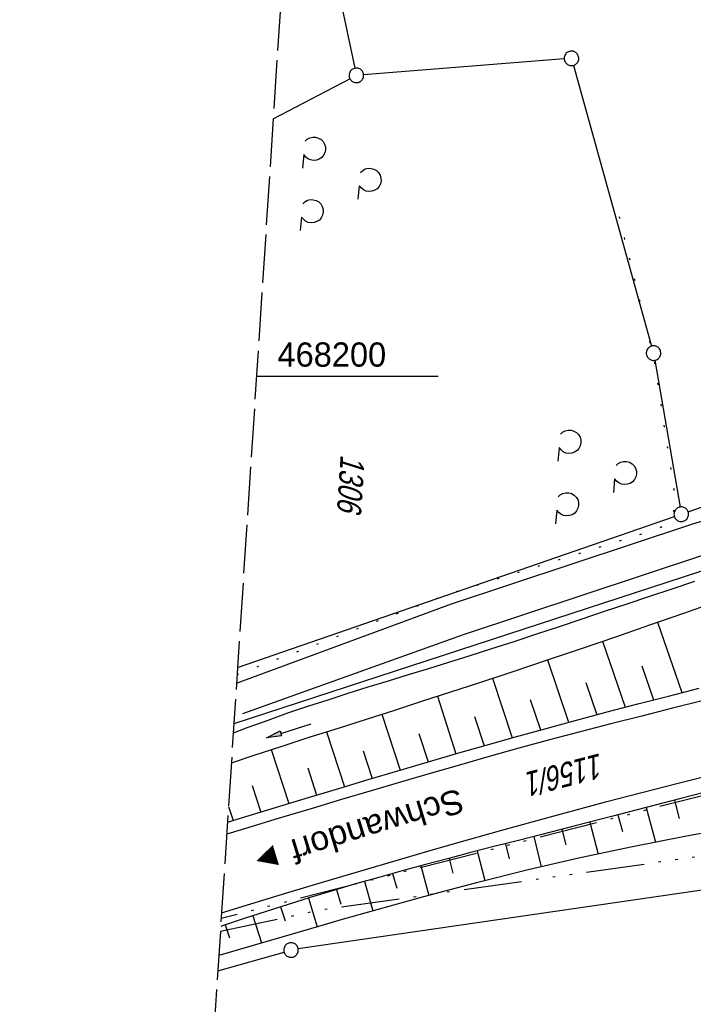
# Model space of a CAD drawing. Extents: x 510891 to 511237, y 467806 to 468748.
# Tile 10 of 28: x 510891 to 510960, y 468135 to 468237. Entities that reach past the tile are written whole.
import ezdxf

# ---------------------------------------------------------------- set-up
doc = ezdxf.new("R2010")
doc.units = 0
doc.header["$LTSCALE"] = 10
doc.header["$MEASUREMENT"] = 0
for name, pattern in [('ACAD_ISO14W100', [25.5, 12, -3, 0.5, -3, 0.5, -3, 0.5, -3]), ('AUSGEZOGEN', [0]), ('LT00', [0]), ('LT07', [0.22, 0.02, -0.2]), ('LT14', [0.6, 0.5, -0.1])]:
    doc.linetypes.add(name, pattern=pattern)
doc.layers.get('0').update_dxf_attribs({"linetype": 'LT00'})
for name, color, linetype in [('--EK_FBR', 1, 'LT00'), ('DFK_FLUR_NR', 250, 'LT00'), ('DFK_GZPKT', 250, 'LT00'), ('DFK_KATASTER', 250, 'LT00'), ('GEHOELZ_SYMB', 252, 'Continuous'), ('ORTSRICHTUNG', 7, 'Continuous'), ('PFEIL', 140, 'AUSGEZOGEN'), ('TELEKOM', 210, 'ACAD_ISO14W100'), ('V099_AFBR_BAB', 250, 'LT00'), ('V099_BOESCH', 250, 'LT00'), ('V099_BOSCHUNG', 250, 'LT00'), ('V099_GEHOELZ', 250, 'LT07'), ('V099_GRABEN', 250, 'LT00'), ('V099_RASTER', 250, 'LT00')]:
    doc.layers.add(name, color=color, linetype=linetype)
doc.layers.add('-BLATT_099-RAND', color=7, linetype='LT14', plot=False)
doc.styles.add('Beschrift', font='ARIAL.TTF')
doc.styles.get("Standard").update_dxf_attribs({"font": 'ARIAL.TTF'})

# ---------------------------------------------------------------- blocks, each defined once
blk = doc.blocks.new('SYMB7010')
at = {"color": 0, "linetype": 'ByBlock'}
for points in [[(-0.031408, 0.499213), (-0.093728, 0.49134), (-0.15457, 0.475719), (-0.212975, 0.452595), (-0.268021, 0.422333), (-0.31884, 0.385411), (-0.36463, 0.342411), (-0.40467, 0.29401), (-0.438329, 0.240973), (-0.465074, 0.184136), (-0.484486, 0.124395), (-0.496256, 0.062692), (-0.5002, 0)], [(-0.5002, 0), (-0.496256, -0.062692), (-0.484486, -0.124395), (-0.465075, -0.184136), (-0.438329, -0.240973), (-0.404671, -0.29401), (-0.36463, -0.342411), (-0.31884, -0.385411), (-0.268021, -0.422333), (-0.212975, -0.452595), (-0.154571, -0.475719), (-0.093728, -0.49134), (-0.031408, -0.499213), (0.031408, -0.499213)], [(0.5002, 0), (0.496256, 0.062692), (0.484485, 0.124395), (0.465074, 0.184136), (0.438329, 0.240973), (0.40467, 0.29401), (0.36463, 0.342411), (0.31884, 0.385411), (0.268021, 0.422333), (0.212975, 0.452595), (0.15457, 0.475719), (0.093728, 0.49134), (0.031408, 0.499213), (-0.031408, 0.499213)], [(0.031408, -0.499213), (0.093728, -0.491341), (0.15457, -0.475719), (0.212975, -0.452595), (0.268021, -0.422333), (0.31884, -0.385411), (0.36463, -0.342411), (0.404671, -0.294011), (0.438329, -0.240974), (0.465075, -0.184136), (0.484486, -0.124395), (0.496256, -0.062692), (0.500201, 0)]]:
    blk.add_lwpolyline(points, dxfattribs=at)
blk = doc.blocks.new('GEHOELZ_SYMB')
at = {"layer": 'GEHOELZ_SYMB'}
blk.add_line((0, 0), (1.4, 0), dxfattribs=at)
blk.add_lwpolyline([(-1.39, 0.02), (-1.61, 0.22), (-1.78, 0.47), (-1.88, 0.76), (-1.9, 1.06), (-1.84, 1.36), (-1.72, 1.64), (-1.53, 1.87), (-1.28, 2.05), (-1, 2.16), (-0.7, 2.2), (-0.4, 2.16), (-0.12, 2.05), (0.13, 1.87), (0.32, 1.64), (0.44, 1.36), (0.5, 1.06), (0.48, 0.76), (0.38, 0.47), (0.21, 0.22), (-0.01, 0.02)], dxfattribs=at)
blk = doc.blocks.new('Pfreil3')
at = {"layer": 'PFEIL'}
blk.add_hatch(color=256, dxfattribs=at).paths.add_polyline_path([(-1.55, 0.27), (-1.55, -0.27), (0, 0)])
for p, q in [((-1.55, 0), (-4.83, 0)), ((-1.55, -0.27), (-1.55, 0.27)), ((-1.55, 0.27), (0, 0)), ((0, 0), (-1.55, -0.27))]:
    blk.add_line(p, q, dxfattribs=at)

msp = doc.modelspace()

# ---------------------------------------------------------------- linework, layer by layer
at = {"layer": '--EK_FBR'}
for points in [[(510961.45, 468166.58), (510958.27, 468165.79), (510955.09, 468164.99), (510951.92, 468164.18), (510948.74, 468163.36), (510945.58, 468162.52), (510942.41, 468161.66), (510939.36, 468160.81), (510936.31, 468159.94), (510933.27, 468159.07), (510930.23, 468158.18), (510927.19, 468157.28), (510924.15, 468156.37), (510921.11, 468155.46), (510917.62, 468154.41), (510914.13, 468153.36), (510912.3, 468152.8)], [(510911.77, 468144.71), (510914.8, 468145.64), (510918.96, 468146.89), (510923.11, 468148.13), (510926.62, 468149.17), (510930.12, 468150.2), (510933.63, 468151.22), (510937.14, 468152.23), (510940.66, 468153.22), (510944.18, 468154.2), (510951.51, 468156.18), (510958.85, 468158.08), (510966.21, 468159.91)]]:
    msp.add_lwpolyline(points, dxfattribs=at)
at = {"layer": '-BLATT_099-RAND'}
msp.add_lwpolyline([(510950.96, 468747.5), (510890.95, 467824.45), (511177.35, 467805.83), (511237.36, 468728.88), (510950.96, 468747.5)], dxfattribs=at)
at = {"layer": 'DFK_KATASTER'}
for p, q in [((510919.32, 468260.83), (510925.51, 468231.76)), ((510947.1, 468232.72), (510926.42, 468231.09)), ((510948.05, 468232.06), (510956.11, 468203.12)), ((510917.09, 468226.55), (510925.01, 468230.68)), ((510959.88, 468186.04), (511013.62, 468205.08)), ((510956.44, 468201.66), (510959.04, 468186.53)), ((511017.04, 468198.11), (510913.04, 468164.18)), ((510913.42, 468170), (510958.46, 468185.55)), ((510973.68, 468148.86), (510919.67, 468140.98)), ((510911.38, 468138.71), (510918.21, 468140.66))]:
    msp.add_line(p, q, dxfattribs=at)
at = {"layer": 'TELEKOM', "ltscale": 0.05, "flags": 128}
for points in [[(510911.65, 468142.8), (510921.84, 468144.99), (510984.18, 468153.82), (511003.6, 468156.55), (511020.72, 468154.63), (511059.47, 468156.15), (511068.33, 468168.05), (511075.41, 468170.14), (511105.68, 468181.4), (511132.57, 468183.97), (511178.69, 468205.63), (511194.29, 468213.24), (511204.08, 468216.99)], [(511020.69, 468154.63), (511020.69, 468154.63), (511011.78, 468157.83), (511002.63, 468167.29), (510911.73, 468144.12)]]:
    msp.add_lwpolyline(points, dxfattribs=at)
at = {"layer": 'V099_AFBR_BAB'}
for points in [[(510913.31, 468168.38), (510935.47, 468176.56), (510960.26, 468184.78), (510972.94, 468188.67)], [(510961.37, 468181.55), (510936.67, 468173.37), (510913.92, 468165.2)], [(510961.45, 468166.58), (510958.27, 468165.79), (510955.09, 468164.99), (510951.92, 468164.18), (510948.74, 468163.36), (510945.58, 468162.52), (510942.41, 468161.66), (510939.36, 468160.81), (510936.31, 468159.94), (510933.27, 468159.07), (510930.23, 468158.18), (510927.19, 468157.28), (510924.15, 468156.37), (510921.11, 468155.46), (510917.62, 468154.41), (510914.13, 468153.36), (510912.3, 468152.8)], [(510911.77, 468144.71), (510914.8, 468145.64), (510918.96, 468146.89), (510923.11, 468148.13), (510926.62, 468149.17), (510930.12, 468150.2), (510933.63, 468151.22), (510937.14, 468152.23), (510940.66, 468153.22), (510944.18, 468154.2), (510951.51, 468156.18), (510958.85, 468158.08), (510966.21, 468159.91)]]:
    msp.add_lwpolyline(points, dxfattribs=at)
at = {"layer": 'V099_BOESCH'}
for points in [[(510912.38, 468154.04), (510913.84, 468154.49), (510917.34, 468155.55), (510920.84, 468156.61), (510923.87, 468157.52), (510926.9, 468158.43), (510929.93, 468159.33), (510932.96, 468160.23), (510936, 468161.11), (510939.04, 468161.98), (510942.08, 468162.84), (510945.23, 468163.71), (510948.38, 468164.57), (510951.54, 468165.41), (510954.7, 468166.23), (510957.87, 468167.05), (510961.03, 468167.87)], [(510962.72, 468157.41), (510959.13, 468156.49), (510955.55, 468155.57), (510951.96, 468154.64), (510948.38, 468153.71), (510944.8, 468152.79), (510942.4, 468152.17), (510939.99, 468151.56), (510937.59, 468150.94), (510935.19, 468150.31), (510932.79, 468149.67), (510930.39, 468149.03), (510927.99, 468148.36), (510925.59, 468147.68), (510923.2, 468146.98), (510920.92, 468146.28), (510918.65, 468145.57), (510916.38, 468144.85), (510914.11, 468144.11), (510911.86, 468143.37), (510911.68, 468143.31)], [(510964.97, 468153.56), (510959.54, 468152.58), (510954.14, 468151.51), (510948.75, 468150.36), (510943.38, 468149.12), (510938.04, 468147.79), (510935.31, 468147.09), (510932.59, 468146.36), (510929.88, 468145.61), (510927.16, 468144.85), (510924.45, 468144.08), (510921.75, 468143.3), (510919.04, 468142.52), (510916.34, 468141.73), (510911.49, 468140.31)]]:
    msp.add_lwpolyline(points, dxfattribs=at)
at = {"layer": 'V099_BOSCHUNG'}
for p, q in [((510956.71, 468174.65), (510959.22, 468167.4)), ((510951.05, 468172.7), (510953.38, 468165.89)), ((510945.39, 468170.77), (510947.55, 468164.34)), ((510955.09, 468170.16), (510956.31, 468166.65)), ((510939.71, 468168.88), (510941.74, 468162.75)), ((510949.34, 468168.43), (510950.46, 468165.12)), ((510934.02, 468167.02), (510935.94, 468161.1)), ((510943.59, 468166.69), (510944.65, 468163.55)), ((510928.31, 468165.19), (510930.18, 468159.41)), ((510937.85, 468164.94), (510938.84, 468161.93)), ((510922.6, 468163.36), (510924.43, 468157.69)), ((510932.11, 468163.18), (510933.06, 468160.26)), ((510916.88, 468161.53), (510918.69, 468155.96)), ((510926.38, 468161.41), (510927.31, 468158.55)), ((510920.65, 468159.64), (510921.56, 468156.83)), ((510914.92, 468157.84), (510915.83, 468155.09)), ((510958.46, 468156.32), (510958.95, 468154.44)), ((510912.49, 468155.67), (510912.97, 468154.22)), ((510955.55, 468155.57), (510956.5, 468151.99)), ((510949.74, 468154.06), (510950.61, 468150.76)), ((510952.64, 468154.81), (510953.1, 468153.1)), ((510946.84, 468153.32), (510947.26, 468151.71)), ((510943.95, 468152.57), (510944.74, 468149.44)), ((510938.13, 468151.08), (510938.92, 468148.02)), ((510941.04, 468151.83), (510941.43, 468150.28)), ((510935.22, 468150.32), (510935.62, 468148.8)), ((510932.31, 468149.55), (510933.13, 468146.5)), ((510926.5, 468147.94), (510927.37, 468144.91)), ((510929.41, 468148.76), (510929.83, 468147.24)), ((510923.61, 468147.1), (510924.06, 468145.6)), ((510920.72, 468146.22), (510921.63, 468143.27)), ((510917.85, 468145.32), (510918.31, 468143.88)), ((510914.98, 468144.39), (510915.89, 468141.6)), ((510912.13, 468143.46), (510912.57, 468142.11))]:
    msp.add_line(p, q, dxfattribs=at)
at = {"layer": 'V099_GEHOELZ', "flags": 128}
msp.add_lwpolyline([(510913.37, 468169.27), (510935.09, 468177.55), (510956.45, 468184.18), (510956.88, 468184.35), (510957.29, 468184.61), (510957.66, 468184.93), (510957.97, 468185.3), (510958.23, 468185.71), (510958.41, 468186.14), (510958.51, 468186.57), (510958.55, 468187.01), (510958.54, 468187.45), (510958.49, 468187.89), (510958.43, 468188.34), (510958.36, 468188.78), (510956.42, 468201.54), (510952.76, 468216.62)], dxfattribs=at)
at = {"layer": 'V099_GRABEN'}
for points in [[(510960.54, 468178.84), (510958.21, 468178.08), (510955.88, 468177.31), (510953.56, 468176.53), (510951.23, 468175.75), (510948.91, 468174.97), (510946.58, 468174.19), (510944.25, 468173.42), (510941.92, 468172.65), (510939.59, 468171.9), (510937.25, 468171.15), (510935.17, 468170.51), (510933.09, 468169.87), (510931.01, 468169.23), (510928.93, 468168.59), (510926.85, 468167.95), (510924.78, 468167.3), (510922.71, 468166.64), (510920.64, 468165.96), (510918.58, 468165.27), (510916.53, 468164.54), (510914.49, 468163.8), (510912.98, 468163.21)], [(510912.78, 468160.18), (510915.12, 468160.95), (510918.01, 468161.89), (510920.91, 468162.83), (510923.81, 468163.75), (510926.72, 468164.68), (510929.62, 468165.61), (510932.52, 468166.54), (510935.42, 468167.48), (510938.31, 468168.42), (510941.84, 468169.59), (510945.37, 468170.77), (510948.89, 468171.96), (510952.41, 468173.17), (510955.92, 468174.38), (510959.43, 468175.6), (510962.94, 468176.82)]]:
    msp.add_lwpolyline(points, dxfattribs=at)
at = {"layer": 'V099_RASTER'}
msp.add_line((510934.1, 468200), (510915.37, 468200), dxfattribs=at)

# ---------------------------------------------------------------- block references
at = {"layer": 'DFK_GZPKT', "xscale": 1.500000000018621, "yscale": 1.5, "zscale": 1.5, "rotation": 264.7377099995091}
for p in [(510947.85, 468232.78), (510925.67, 468231.03), (510956.31, 468202.4), (510959.17, 468185.79), (510918.93, 468140.87)]:
    msp.add_blockref('SYMB7010', p, dxfattribs=at)
at = {"layer": 'GEHOELZ_SYMB'}
for p, rotation in [((510920.24, 468222.86), 264.737700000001), ((510925.96, 468219.65), 264.737700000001), ((510920, 468216.42), 264.737700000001), ((510946.57, 468192.65), 264.7377000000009), ((510952.3, 468189.44), 264.7377000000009), ((510946.33, 468186.21), 264.7377000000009)]:
    msp.add_blockref('GEHOELZ_SYMB', p, dxfattribs=dict(at, rotation=rotation))
at = {"layer": 'PFEIL', "rotation": 197.3897400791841}
msp.add_blockref('Pfreil3', (510916.4, 468162.73), dxfattribs=at)

# ---------------------------------------------------------------- texts
at = {"layer": 'DFK_FLUR_NR', "oblique": 13.754, "width": 0.75}
for s, rotation, p in [('1306', 266.2803, (510924.05, 468191.98)), ('1156/1', 194.5386, (510950.85, 468161.18))]:
    msp.add_text(s, height=2.5, rotation=rotation, dxfattribs=at).set_placement(p)
at = {"layer": 'ORTSRICHTUNG', "insert": (510925.33, 468154.25), "char_height": 2.5, "attachment_point": 8, "rotation": 197.1071, "style": 'Beschrift'}
msp.add_mtext('Schwandorf ►', dxfattribs=at)
at = {"layer": 'V099_RASTER', "width": 0.962}
msp.add_text(' 468200', height=2.5, rotation=0.0004, dxfattribs=at).set_placement((510916.6, 468201))

doc.saveas('drawing.dxf')
